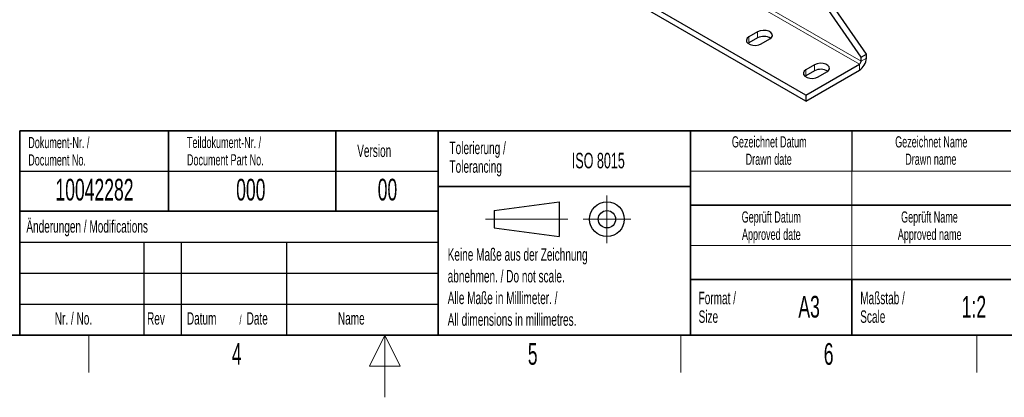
# Model space of a CAD drawing. Header units: millimetres. Extents: x 5 to 418, y 2 to 292.
# Tile 15 of 39: x 158 to 317, y 2 to 63. Entities that reach past the tile are written whole.
import ezdxf

# ---------------------------------------------------------------- set-up
doc = ezdxf.new("R2010")
doc.units = ezdxf.units.MM
doc.layers.add('SLD-0', color=7, linetype='Continuous')
doc.styles.add('SLDTEXTSTYLE0', font='TXT', dxfattribs={"width": 0.605})

# ---------------------------------------------------------------- blocks, each defined once
blk = doc.blocks.new('SW_NOTE_0_4')
at = {"layer": 'SLD-0', "color": 0, "char_height": 1.8, "attachment_point": 2, "style": 'SLDTEXTSTYLE0'}
for s, insert in [('Gezeichnet Name', (9.7, 2.32)), ('Drawn name', (9.62, -0.48))]:
    blk.add_mtext(s, dxfattribs=dict(at, insert=insert))
blk = doc.blocks.new('SW_NOTE_0_5')
at = {"layer": 'SLD-0', "color": 0, "char_height": 1.8, "attachment_point": 2, "style": 'SLDTEXTSTYLE0'}
for s, insert in [('Gezeichnet Datum', (10.04, 2.32)), ('Drawn date', (9.95, -0.48))]:
    blk.add_mtext(s, dxfattribs=dict(at, insert=insert))
blk = doc.blocks.new('SW_NOTE_0_6')
at = {"layer": 'SLD-0', "color": 0, "char_height": 2, "attachment_point": 1, "style": 'SLDTEXTSTYLE0'}
for s, insert in [('Maßstab /', (0, 2.58)), ('Scale', (0, -0.42))]:
    blk.add_mtext(s, dxfattribs=dict(at, insert=insert))
blk = doc.blocks.new('SW_NOTE_0_7')
at = {"layer": 'SLD-0', "color": 0, "char_height": 1.8, "attachment_point": 2, "style": 'SLDTEXTSTYLE0'}
for s, insert in [('Geprüft Datum', (7.96, 2.32)), ('Approved date', (7.97, -0.48))]:
    blk.add_mtext(s, dxfattribs=dict(at, insert=insert))
blk = doc.blocks.new('SW_NOTE_0_8')
at = {"layer": 'SLD-0', "color": 0, "char_height": 2, "attachment_point": 1, "style": 'SLDTEXTSTYLE0'}
for s, insert in [('Format /', (0, 2.58)), ('Size', (0, -0.42))]:
    blk.add_mtext(s, dxfattribs=dict(at, insert=insert))
blk = doc.blocks.new('SW_NOTE_0_9')
at = {"layer": 'SLD-0', "color": 0, "char_height": 2, "attachment_point": 1, "style": 'SLDTEXTSTYLE0'}
for s, insert in [('Keine Maße aus der Zeichnung', (0, 2.58)), ('abnehmen. / Do not scale.', (0, -0.92)), ('Alle Maße in Millimeter. /', (0, -4.42)), ('All dimensions in millimetres.', (0, -7.92))]:
    blk.add_mtext(s, dxfattribs=dict(at, insert=insert))
blk = doc.blocks.new('SW_NOTE_0_10')
at = {"layer": 'SLD-0', "color": 0, "char_height": 2, "attachment_point": 1, "style": 'SLDTEXTSTYLE0'}
for s, insert in [('Tolerierung /', (0, 2.58)), ('Tolerancing', (0, -0.42))]:
    blk.add_mtext(s, dxfattribs=dict(at, insert=insert))
blk = doc.blocks.new('SW_NOTE_0_11')
at = {"layer": 'SLD-0', "color": 0, "char_height": 1.8, "attachment_point": 1, "style": 'SLDTEXTSTYLE0'}
for s, insert in [('Dokument-Nr. /', (0, 2.32)), ('Document No.', (0, -0.48))]:
    blk.add_mtext(s, dxfattribs=dict(at, insert=insert))
blk = doc.blocks.new('SW_NOTE_0_12')
at = {"layer": 'SLD-0', "color": 0, "char_height": 1.8, "attachment_point": 1, "style": 'SLDTEXTSTYLE0'}
for s, insert in [('Teildokument-Nr. /', (0, 2.32)), ('Document Part No.', (0, -0.48))]:
    blk.add_mtext(s, dxfattribs=dict(at, insert=insert))
blk = doc.blocks.new('SW_NOTE_0_13')
at = {"layer": 'SLD-0', "color": 0, "attachment_point": 1, "style": 'SLDTEXTSTYLE0'}
for s, insert, char_height in [('Datum', (0, 2.58), 2), ('/', (8.48, 2.08), 1.5), ('Date', (9.64, 2.58), 2)]:
    blk.add_mtext(s, dxfattribs=dict(at, insert=insert, char_height=char_height))
blk = doc.blocks.new('SW_NOTE_0_14')
at = {"layer": 'SLD-0', "color": 0, "char_height": 1.8, "attachment_point": 2, "style": 'SLDTEXTSTYLE0'}
for s, insert in [('Geprüft Name', (7.62, 2.32)), ('Approved name', (7.65, -0.48))]:
    blk.add_mtext(s, dxfattribs=dict(at, insert=insert))

msp = doc.modelspace()

# ---------------------------------------------------------------- linework, layer by layer
at = {"color": 7, "linetype": 'Continuous', "lineweight": 18}
for p, q in [((293.5557, 55.7243), (231.6131, 91.483)), ((293.8385, 56.2142), (231.896, 91.9729)), ((277.1508, 60.9493), (277.1508, 59.9695)), ((275.7366, 60.1329), (275.7366, 59.1531)), ((286.3432, 55.6427), (286.3432, 54.6628)), ((293.5557, 54.7445), (293.5557, 55.7243)), ((293.8385, 56.2142), (294.687, 56.7041)), ((284.929, 54.8263), (284.929, 53.8464))]:
    msp.add_line(p, q, dxfattribs=at)
at = {"color": 7, "linetype": 'Continuous', "lineweight": 25}
for p, q in [((284.929, 50.7442), (222.9864, 86.5029)), ((284.929, 49.7644), (222.9864, 85.5231)), ((293.8385, 56.8674), (285.1723, 69.4122)), ((294.687, 57.3573), (286.1061, 69.7786)), ((277.1508, 60.9493), (275.7366, 60.1329)), ((275.7366, 59.1531), (275.6131, 59.0715)), ((277.1508, 59.9695), (275.7366, 59.1531)), ((277.7165, 58.9899), (279.1307, 59.8064)), ((293.8385, 56.8674), (294.687, 57.3573)), ((294.687, 56.7041), (294.687, 57.3573)), ((284.929, 50.7442), (293.5557, 55.7243)), ((286.3432, 55.6427), (284.929, 54.8263)), ((293.8385, 56.2142), (293.8385, 56.8674)), ((284.929, 49.7644), (293.5557, 54.7445)), ((286.3432, 54.6628), (284.929, 53.8464)), ((286.9089, 53.6833), (288.3231, 54.4997)), ((284.929, 53.8464), (284.8055, 53.7649)), ((284.929, 50.7442), (284.929, 49.7644))]:
    msp.add_line(p, q, dxfattribs=at)
at = {"color": 7, "linetype": 'Continuous', "lineweight": 25, "flags": 128}
for points in [[(279.1307, 59.8064), (279.4096, 60.0363), (279.5354, 60.3074), (279.493, 60.587), (279.2876, 60.8414), (278.9438, 61.0399), (278.5031, 61.1585), (278.0187, 61.183), (277.5491, 61.1103), (277.1508, 60.9493)], [(275.7366, 60.1329), (275.4577, 59.903), (275.3319, 59.6319), (275.3742, 59.3523), (275.5797, 59.0979), (275.9235, 58.8994), (276.3642, 58.7808), (276.8486, 58.7563), (277.3182, 58.829), (277.7165, 58.9899)], [(288.3231, 54.4997), (288.602, 54.7296), (288.7278, 55.0007), (288.6854, 55.2804), (288.4799, 55.5348), (288.1361, 55.7332), (287.6955, 55.8519), (287.2111, 55.8763), (286.7415, 55.8037), (286.3432, 55.6427)], [(284.929, 54.8263), (284.6501, 54.5963), (284.5243, 54.3252), (284.5666, 54.0456), (284.7721, 53.7912), (285.1159, 53.5927), (285.5566, 53.4741), (286.0409, 53.4497), (286.5106, 53.5223), (286.9089, 53.6833)]]:
    msp.add_lwpolyline(points, dxfattribs=at)
at = {"color": 7, "linetype": 'Continuous', "lineweight": 25}
for centre, radius, start, end in [((278.1331, 58.1381), 2.0782, 57.351721, 118.20711), ((292.2307, 56.8158), 2.4589, 302.605478, 357.394522), ((293.2244, 56.2422), 0.6147, 302.605478, 357.394522), ((287.3255, 52.8315), 2.0782, 57.351721, 118.20711)]:
    msp.add_arc(centre, radius, start, end, dxfattribs=at)
at = {"layer": 'SLD-0', "lineweight": 35}
for p, q in [((158.1167, 45), (225.6167, 45)), ((158.1167, 45), (158.1167, 32)), ((182.1167, 45), (182.1167, 32)), ((209.1167, 45), (209.1167, 32)), ((225.6167, 45), (225.6167, 32)), ((225.6167, 45), (266.3305, 45)), ((225.6167, 45), (225.6167, 36)), ((266.3305, 12), (266.3305, 45)), ((266.3305, 45), (266.3305, 12)), ((318, 45), (266.3305, 45)), ((225.6167, 36), (266.3305, 36)), ((225.6167, 36), (225.6167, 12)), ((158.1167, 32), (158.1167, 12)), ((158.1167, 32), (225.6167, 32)), ((225.6167, 32), (225.6167, 12)), ((266.3305, 33), (318, 33)), ((266.3305, 21), (318, 21)), ((292.3305, 21), (292.3305, 12)), ((26, 12), (408, 12)), ((158.1167, 12), (225.6167, 12)), ((225.6167, 12), (266.3305, 12)), ((266.3305, 12), (318, 12))]:
    msp.add_line(p, q, dxfattribs=at)
at = {"layer": 'SLD-0'}
for p, q in [((292.3305, 45), (292.3305, 38.5)), ((158.1167, 38.5), (225.6167, 38.5)), ((158.1167, 27), (225.6167, 27)), ((178.1167, 27), (178.1167, 12)), ((184.1167, 27), (184.1167, 12)), ((201.1167, 27), (201.1167, 12)), ((158.1167, 22), (225.6167, 22)), ((158.1167, 17), (225.6167, 17))]:
    msp.add_line(p, q, dxfattribs=at)
at = {"layer": 'SLD-0', "lineweight": 18}
for p, q in [((266.3305, 38.5), (318, 38.5)), ((292.3305, 38.5), (292.3305, 33)), ((252.8396, 34.5746), (252.8396, 26.8746)), ((292.3305, 33), (292.3305, 26.5)), ((233.2396, 30.7246), (246.5396, 30.7246)), ((248.9896, 30.7246), (256.6896, 30.7246)), ((266.3305, 26.5), (318, 26.5)), ((292.3305, 26.5), (292.3305, 21)), ((169.25, 6), (169.25, 12)), ((217, 12), (214.5, 7)), ((217, 2), (217, 12)), ((219.5, 7), (217, 12)), ((264.75, 6), (264.75, 12)), ((312.5, 6), (312.5, 12)), ((214.5, 7), (219.5, 7))]:
    msp.add_line(p, q, dxfattribs=at)
at = {"layer": 'SLD-0', "lineweight": 25}
for p, q in [((234.6396, 32.1246), (245.1396, 33.5246)), ((245.1396, 33.5246), (245.1396, 27.9246)), ((158.1167, 32), (225.6167, 32)), ((234.6396, 32.1246), (234.6396, 29.3246)), ((234.6396, 29.3246), (245.1396, 27.9246))]:
    msp.add_line(p, q, dxfattribs=at)
for radius in [2.8, 1.4]:
    msp.add_circle((252.8396, 30.7246), radius, dxfattribs=at)

# ---------------------------------------------------------------- block references
at = {"layer": 'SLD-0'}
for name, p in [('SW_NOTE_0_11', (159.4707, 41.6688)), ('SW_NOTE_0_12', (185.0721, 41.687)), ('SW_NOTE_0_10', (227.4391, 40.6391)), ('SW_NOTE_0_5', (268.9848, 41.7836)), ('SW_NOTE_0_4', (295.4677, 41.7836)), ('SW_NOTE_0_7', (271.39, 29.6648)), ('SW_NOTE_0_14', (297.2543, 29.6648)), ('SW_NOTE_0_9', (227.1404, 23.4526)), ('SW_NOTE_0_8', (267.6251, 16.4335)), ('SW_NOTE_0_6', (293.7029, 16.4335)), ('SW_NOTE_0_13', (185.0629, 13.1463))]:
    msp.add_blockref(name, p, dxfattribs=at)

# ---------------------------------------------------------------- texts
at = {"layer": 'SLD-0', "style": 'SLDTEXTSTYLE0'}
for s, insert, char_height, attachment_point in [('Version', (212.5452, 42.7601), 2, 1), ('ISO 8015', (247.1716, 41.4342), 2.5, 1), ('10042282', (170.1557, 37.243), 3.5, 2), ('000', (195.3767, 37.243), 3.5, 2), ('00', (217.424, 37.2527), 3.5, 2), ('Änderungen / Modifications', (159.1698, 30.5619), 2, 1), ('A3', (285.4515, 18.3609), 3.5, 2), ('1:2', (312.0464, 18.3609), 3.5, 2), ('Nr. / No.', (163.7532, 15.7244), 2, 1), ('Rev', (178.6351, 15.7244), 2, 1), ('Name', (209.4275, 15.729), 2, 1), ('4', (193.1027, 10.743), 3.5, 2), ('5', (240.8527, 10.743), 3.5, 2), ('6', (288.6027, 10.743), 3.5, 2)]:
    msp.add_mtext(s, dxfattribs=dict(at, insert=insert, char_height=char_height, attachment_point=attachment_point))

doc.saveas('drawing.dxf')
